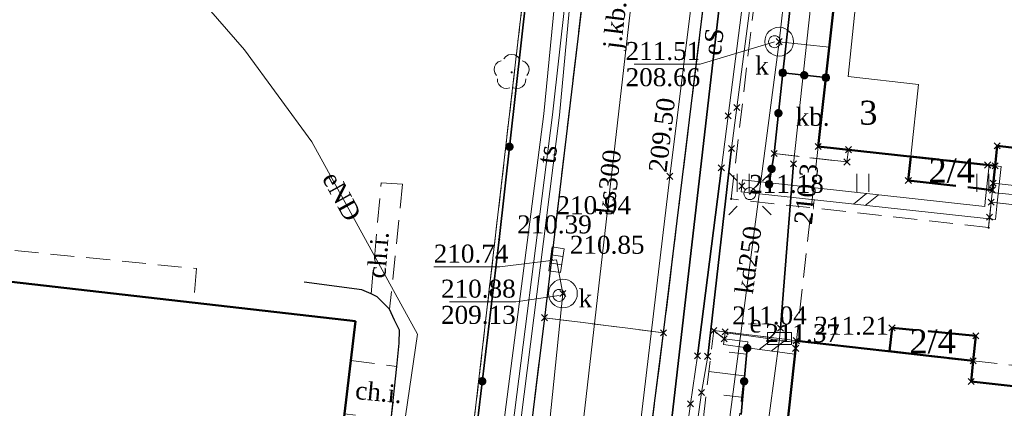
# Model space of a CAD drawing. Extents: x 7414218 to 7427513, y 5544630 to 5555035.
# Tile 32 of 46: x 7419568 to 7419610, y 5549615 to 5549631. Entities that reach past the tile are written whole.
import ezdxf
from ezdxf.enums import TextEntityAlignment as Align

# ---------------------------------------------------------------- set-up
doc = ezdxf.new("R2010")
doc.units = 0
for name, pattern in [('PRZER1-1', [1, 0.5, -0.5]), ('PRZER2-1', [1.5, 1, -0.5]), ('PRZER3-1', [2, 1.5, -0.5]), ('PRZER4-1', [2.5, 2, -0.5])]:
    doc.linetypes.add(name, pattern=pattern)
doc.layers.get('0').update_dxf_attribs({"linetype": 'CONTINUOUS'})
for name, color, linetype, lineweight in [('EGBA', 7, 'CONTINUOUS', 50), ('EGBA_O', 7, 'CONTINUOUS', 50), ('EGBN', 7, 'CONTINUOUS', 18), ('EGBN_O', 7, 'CONTINUOUS', 18), ('EGBP', 7, 'CONTINUOUS', 18), ('EGBS', 7, 'CONTINUOUS', 18), ('EGBU', 7, 'CONTINUOUS', 50), ('EGDE', 7, 'CONTINUOUS', 18), ('GUPPRZ_O', 7, 'CONTINUOUS', 18), ('OTDI', 7, 'CONTINUOUS', 18), ('OTDN', 7, 'CONTINUOUS', 18), ('OTKC', 7, 'CONTINUOUS', 18), ('OTKC_O', 7, 'CONTINUOUS', 18), ('OTKJ', 7, 'CONTINUOUS', 18), ('OTKJ_O', 7, 'CONTINUOUS', 18), ('OTKK', 7, 'CONTINUOUS', 25), ('OTKU', 7, 'CONTINUOUS', 18), ('OTKU_O', 7, 'CONTINUOUS', 18), ('OTOO', 7, 'CONTINUOUS', 35), ('OTRK', 7, 'CONTINUOUS', 18), ('OTRS', 7, 'CONTINUOUS', 13), ('OTRS_O', 7, 'CONTINUOUS', 13), ('OTZT', 7, 'CONTINUOUS', 18), ('SUEO', 7, 'CONTINUOUS', 18), ('SULO', 7, 'CONTINUOUS', 35), ('SUPK', 7, 'CONTINUOUS', 18), ('SUPW', 7, 'CONTINUOUS', 18), ('SUPW_O', 7, 'CONTINUOUS', 18)]:
    doc.layers.add(name, color=color, linetype=linetype, lineweight=lineweight)
for name, color, linetype, lineweight, true_color in [('EGUG', 7, 'CONTINUOUS', 18, 0x008000), ('GSPPRB', 7, 'CONTINUOUS', 18, 0x80ffff), ('OTZL', 7, 'CONTINUOUS', 18, 0x008000), ('SUCP', 7, 'CONTINUOUS', 18, 0xd200d2), ('SUEP', 1, 'CONTINUOUS', 18, 0xff0000), ('SUEP_O', 1, 'CONTINUOUS', 18, 0xff0000), ('SUES', 1, 'CONTINUOUS', 18, 0xff0000), ('SUES_O', 1, 'CONTINUOUS', 18, 0xff0000), ('SUKK', 7, 'CONTINUOUS', 18, 0x803300), ('SUKP', 7, 'CONTINUOUS', 18, 0x803300), ('SUKP_O', 7, 'CONTINUOUS', 18, 0x803300), ('SUTP', 7, 'CONTINUOUS', 18, 0xff9100), ('SUTP_O', 7, 'CONTINUOUS', 18, 0xff9100), ('SUWP', 5, 'CONTINUOUS', 18, 0x0000ff)]:
    doc.layers.add(name, color=color, linetype=linetype, lineweight=lineweight, true_color=true_color)
doc.styles.add('Times New Roman', font='times.ttf')

# ---------------------------------------------------------------- blocks, each defined once
blk = doc.blocks.new('GSPWPS1')
blk.add_hatch(color=0).paths.add_polyline_path([(-0.045, 0), (-0.043467, -0.011647), (-0.038971, -0.0225), (-0.03182, -0.03182), (-0.0225, -0.038971), (-0.011647, -0.043467), (0, -0.045), (0.011647, -0.043467), (0.0225, -0.038971), (0.03182, -0.03182), (0.038971, -0.0225), (0.043467, -0.011647), (0.045, 0), (0.043467, 0.011647), (0.038971, 0.0225), (0.03182, 0.03182), (0.0225, 0.038971), (0.011647, 0.043467), (0, 0.045), (-0.011647, 0.043467), (-0.0225, 0.038971), (-0.03182, 0.03182), (-0.038971, 0.0225), (-0.043467, 0.011647)])
blk = doc.blocks.new('GSPRDL1')
blk.add_hatch(color=0).paths.add_polyline_path([(0, -0.045), (0.013906, -0.042798), (0.02645, -0.036406), (0.036406, -0.02645), (0.042798, -0.013906), (0.045, 0), (0.042798, 0.013906), (0.036406, 0.02645), (0.02645, 0.036406), (0.013906, 0.042798), (0, 0.045), (-0.013906, 0.042798), (-0.02645, 0.036406), (-0.036406, 0.02645), (-0.042798, 0.013906), (-0.045, 0), (-0.042798, -0.013906), (-0.036406, -0.02645), (-0.02645, -0.036406), (-0.013906, -0.042798)])
at = {"color": 0}
for points in [[(-0.635969, -0.134326), (-0.70458, -0.024001), (-0.731429, 0.103115), (-0.713292, 0.231763), (-0.652348, 0.346501), (-0.55591, 0.433559), (-0.435555, 0.482485)], [(-0.324277, 0.563333), (-0.240553, 0.662679), (-0.127956, 0.727494), (0, 0.75), (0.127956, 0.727494), (0.240553, 0.662679), (0.324277, 0.563333)], [(0.435555, 0.482485), (0.55591, 0.433559), (0.652348, 0.346501), (0.713292, 0.231763), (0.731429, 0.103115), (0.70458, -0.024001), (0.635969, -0.134326)], [(-0.068773, -0.646351), (-0.194901, -0.677512), (-0.324092, -0.663766), (-0.440839, -0.606763), (-0.531129, -0.513345), (-0.584125, -0.394725), (-0.593465, -0.265141)], [(0.593465, -0.265141), (0.584125, -0.394725), (0.531129, -0.513345), (0.440839, -0.606763), (0.324092, -0.663766), (0.194901, -0.677512), (0.068773, -0.646351)]]:
    blk.add_lwpolyline(points, dxfattribs=at)
blk = doc.blocks.new('GSSUTR1')
at = {"color": 0}
for points in [[(-0.25666, 0.36165), (-0.25666, -0.38835)], [(0.24334, -0.38835), (0.24334, 0.36165)]]:
    blk.add_lwpolyline(points, dxfattribs=at)
blk = doc.blocks.new('GUPIWZ1_1')
at = {"color": 0}
blk.add_lwpolyline([(0, 0.25), (0.064705, 0.241481), (0.125, 0.216506), (0.176777, 0.176777), (0.216506, 0.125), (0.241481, 0.064705), (0.25, 0), (0.241481, -0.064705), (0.216506, -0.125), (0.176777, -0.176777), (0.125, -0.216506), (0.064705, -0.241481), (0, -0.25), (-0.064705, -0.241481), (-0.125, -0.216506), (-0.176777, -0.176777), (-0.216506, -0.125), (-0.241481, -0.064705), (-0.25, 0), (-0.241481, 0.064705), (-0.216506, 0.125), (-0.176777, 0.176777), (-0.125, 0.216506), (-0.064705, 0.241481)], close=True, dxfattribs=at)
blk = doc.blocks.new('GUPKKS1')
at = {"color": 0}
blk.add_lwpolyline([(0.5, -0.25), (-0.5, -0.25), (-0.5, 0.25), (0.5, 0.25)], close=True, dxfattribs=at)
for points in [[(-0.175, -0.25), (-0.175, 0.25)], [(0.175, -0.25), (0.175, 0.25)]]:
    blk.add_lwpolyline(points, dxfattribs=at)
blk = doc.blocks.new('GUPESE1')
at = {"color": 0}
blk.add_lwpolyline([(-0.5, -0.25), (-0.5, 0.25), (0.5, 0.25), (0.5, -0.25)], close=True, dxfattribs=at)
blk = doc.blocks.new('GUPELA2')
blk.add_hatch(color=0).paths.add_polyline_path([(-0.001087, 0.044987), (0.011881, 0.043403), (0.021281, 0.03965), (0.030065, 0.033482), (0.038133, 0.023893), (0.043117, 0.012881), (0.044986, 0.001113), (0.044323, -0.007777), (0.040557, -0.019497), (0.033417, -0.030138), (0.024849, -0.037517), (0.013788, -0.042836), (0.002013, -0.044955), (-0.00982, -0.043916), (-0.020466, -0.040077), (-0.029541, -0.033946), (-0.036867, -0.025804), (-0.04187, -0.01649), (-0.04461, -0.005909), (-0.044532, 0.006476), (-0.041285, 0.017903), (-0.034764, 0.028574), (-0.024479, 0.03776), (-0.013449, 0.042943)])
at = {"color": 0}
for points in [[(-0.883883, 0.883883), (-0.53033, 0.53033)], [(0.883883, 0.883883), (0.53033, 0.53033)], [(-0.883883, -0.883883), (-0.53033, -0.53033)], [(0.883883, -0.883883), (0.53033, -0.53033)]]:
    blk.add_lwpolyline(points, dxfattribs=at)
blk = doc.blocks.new('GUPELA1')
at = {"color": 0}
blk.add_lwpolyline([(0, 0.25), (0.064705, 0.241481), (0.125, 0.216506), (0.176777, 0.176777), (0.216506, 0.125), (0.241481, 0.064705), (0.25, 0), (0.241481, -0.064705), (0.216506, -0.125), (0.176777, -0.176777), (0.125, -0.216506), (0.064705, -0.241481), (0, -0.25), (-0.064705, -0.241481), (-0.125, -0.216506), (-0.176777, -0.176777), (-0.216506, -0.125), (-0.241481, -0.064705), (-0.25, 0), (-0.241481, 0.064705), (-0.216506, 0.125), (-0.176777, 0.176777), (-0.125, 0.216506), (-0.064705, 0.241481)], close=True, dxfattribs=at)
blk = doc.blocks.new('GSPPRB0')
at = {"color": 0, "lineweight": 18}
for points in [[(-0.12726, -0.12726), (0.12726, 0.12726)], [(-0.12726, 0.12726), (0.12726, -0.12726)]]:
    blk.add_lwpolyline(points, dxfattribs=at)
blk = doc.blocks.new('KOLO')
blk.add_hatch(color=0).paths.add_polyline_path([(-0.175, 0), (-0.169037, -0.045293), (-0.151554, -0.0875), (-0.123744, -0.123744), (-0.0875, -0.151554), (-0.045293, -0.169037), (0, -0.175), (0.045293, -0.169037), (0.0875, -0.151554), (0.123744, -0.123744), (0.151554, -0.0875), (0.169037, -0.045293), (0.175, 0), (0.169037, 0.045293), (0.151554, 0.0875), (0.123744, 0.123744), (0.0875, 0.151554), (0.045293, 0.169037), (0, 0.175), (-0.045293, 0.169037), (-0.0875, 0.151554), (-0.123744, 0.123744), (-0.151554, 0.0875), (-0.169037, 0.045293)])
blk = doc.blocks.new('GSLKOG1')
blk.add_hatch(color=0).paths.add_polyline_path([(-0.175, 0), (-0.169037, -0.045293), (-0.151554, -0.0875), (-0.123744, -0.123744), (-0.0875, -0.151554), (-0.045293, -0.169037), (0, -0.175), (0.045293, -0.169037), (0.0875, -0.151554), (0.123744, -0.123744), (0.151554, -0.0875), (0.169037, -0.045293), (0.175, 0), (0.169037, 0.045293), (0.151554, 0.0875), (0.123744, 0.123744), (0.0875, 0.151554), (0.045293, 0.169037), (0, 0.175), (-0.045293, 0.169037), (-0.0875, 0.151554), (-0.123744, 0.123744), (-0.151554, 0.0875), (-0.169037, 0.045293)])
blk = doc.blocks.new('ODTN_1')
at = {"color": 0}
for points in [[(-0.5, -0.25), (0, 0.25)], [(0, -0.25), (0.5, 0.25)]]:
    blk.add_lwpolyline(points, dxfattribs=at)
blk = doc.blocks.new('GSLDSO2')
at = {"color": 0}
blk.add_lwpolyline([(0, 0.25), (0, -0.25)], dxfattribs=at)

msp = doc.modelspace()

# ---------------------------------------------------------------- linework, layer by layer
at = {"layer": 'EGBA', "linetype": 'PRZER4-1', "lineweight": 50, "elevation": 10.18}
for points in [[(7419609.17, 5549624.73), (7419605.66, 5549625.12), (7419605.55, 5549624.12), (7419609.06, 5549623.72)], [(7419608.37, 5549617.63), (7419604.87, 5549617.97), (7419604.76, 5549616.99), (7419608.26, 5549616.59)]]:
    msp.add_lwpolyline(points, close=True, dxfattribs=at)
at = {"layer": 'EGBN', "linetype": 'Continuous', "lineweight": 18, "elevation": 10.18}
for points in [[(7419621.84, 5549642.32), (7419622, 5549645.81), (7419612.74, 5549644.1), (7419612.49, 5549642.37), (7419611.13, 5549642.57), (7419611.28, 5549643.23), (7419603.6, 5549641.77), (7419602.95, 5549635.96), (7419603.8, 5549635.89), (7419603.04, 5549628.46), (7419605.98, 5549628.12), (7419605.66, 5549625.12), (7419609.17, 5549624.73), (7419609.26, 5549625.56), (7419612.01, 5549625.25), (7419611.92, 5549624.41), (7419616.92, 5549623.86), (7419617.27, 5549626.86), (7419619.56, 5549626.66), (7419619.98, 5549630.48), (7419621.26, 5549630.37), (7419622.24, 5549639.23), (7419623.2, 5549641.81)], [(7419603.04, 5549628.46), (7419603.8, 5549635.89), (7419602.95, 5549635.96), (7419601.79, 5549625.54), (7419605.66, 5549625.12), (7419605.98, 5549628.12)], [(7419617.75, 5549609.59), (7419618.14, 5549613.52), (7419615.77, 5549613.73), (7419615.99, 5549615.71), (7419611.02, 5549616.27), (7419610.93, 5549615.42), (7419608.17, 5549615.73), (7419608.26, 5549616.59), (7419600.88, 5549617.43), (7419599.09, 5549601.08), (7419600.69, 5549600.96), (7419600.28, 5549596.87), (7419609.12, 5549595.88), (7419609.33, 5549597.67), (7419615.29, 5549597.02), (7419615.8, 5549600.89), (7419617.98, 5549600.68), (7419618.94, 5549609.44)]]:
    msp.add_lwpolyline(points, close=True, dxfattribs=at)
at = {"layer": 'EGBP', "linetype": 'PRZER2-1', "lineweight": 18, "elevation": 10.18}
msp.add_lwpolyline([(7419603.6, 5549641.77), (7419601.79, 5549625.54), (7419600.88, 5549617.43), (7419598.6, 5549596.58), (7419601.46, 5549596.27), (7419608.65, 5549595.5), (7419617.3, 5549594.52), (7419626.22, 5549593.58), (7419625.92, 5549591.03), (7419632.3, 5549590.33), (7419632.6, 5549592.87), (7419641.5, 5549591.81), (7419650.17, 5549590.84), (7419657.35, 5549590.05), (7419660.2, 5549589.75), (7419662.5, 5549610.57), (7419663.51, 5549621.12), (7419664.85, 5549620.97), (7419667.5, 5549620.85), (7419669.24, 5549636.48)], dxfattribs=at)
at = {"layer": 'EGBS', "linetype": 'Continuous', "lineweight": 18, "elevation": 10.18}
msp.add_lwpolyline([(7419609.01, 5549623.21), (7419611.73, 5549622.9), (7419611.84, 5549623.45), (7419611.83, 5549623.7), (7419609.09, 5549624.01), (7419609.06, 5549623.72)], close=True, dxfattribs=at)
msp.add_lwpolyline([(7419611.818, 5549623.339), (7419609.049, 5549623.61)], dxfattribs=at)
at = {"layer": 'EGBU', "linetype": 'Continuous', "lineweight": 50, "elevation": 10.18}
for points in [[(7419621.84, 5549642.32), (7419622, 5549645.81), (7419612.74, 5549644.1), (7419612.49, 5549642.37), (7419611.13, 5549642.57), (7419611.28, 5549643.23), (7419603.6, 5549641.77), (7419601.79, 5549625.54), (7419609.17, 5549624.73), (7419609.26, 5549625.56), (7419612.01, 5549625.25), (7419611.92, 5549624.41), (7419620.49, 5549623.46), (7419622.24, 5549639.23), (7419623.2, 5549641.81)], [(7419582.49, 5549618.24), (7419496.22, 5549628.11), (7419494.07, 5549609.98), (7419580.32, 5549599.97)], [(7419611.02, 5549616.27), (7419610.93, 5549615.42), (7419608.17, 5549615.73), (7419608.26, 5549616.59), (7419600.88, 5549617.43), (7419598.6, 5549596.58), (7419601.46, 5549596.27), (7419608.65, 5549595.5), (7419617.3, 5549594.52), (7419619.58, 5549615.31)]]:
    msp.add_lwpolyline(points, close=True, dxfattribs=at)
at = {"layer": 'EGDE', "linetype": 'Continuous', "lineweight": 18, "elevation": 10.22}
for points in [[(7419641.13, 5549581.31), (7419654.91, 5549579.28), (7419664, 5549577.94), (7419668.79, 5549615.18), (7419676.55, 5549613.55), (7419684.7, 5549663.65), (7419665.24, 5549660.9), (7419649.84, 5549657.3), (7419640.65, 5549655.17), (7419630.2, 5549653.58), (7419619.85, 5549651.97), (7419609.52, 5549650.05), (7419603.9, 5549648.9), (7419591.23, 5549646.31), (7419590.93, 5549644.33), (7419584.48, 5549588.54), (7419641.23, 5549582.15)], [(7419584.48, 5549588.54), (7419590.93, 5549644.33), (7419562.5, 5549640.55), (7419548.95, 5549525.8), (7419576.9, 5549524.47), (7419583.97, 5549584.15)]]:
    msp.add_lwpolyline(points, close=True, dxfattribs=at)
at = {"layer": 'EGUG', "linetype": 'PRZER1-1', "lineweight": 18, "elevation": 10.08}
for points in [[(7419676.55, 5549613.55), (7419684.7, 5549663.65), (7419665.24, 5549660.9), (7419649.84, 5549657.3), (7419640.65, 5549655.17), (7419630.2, 5549653.58), (7419619.85, 5549651.97), (7419609.52, 5549650.05), (7419603.9, 5549648.9), (7419591.23, 5549646.31), (7419590.93, 5549644.33), (7419584.48, 5549588.54), (7419641.23, 5549582.15), (7419641.13, 5549581.31), (7419654.91, 5549579.28), (7419664, 5549577.94), (7419668.79, 5549615.18)], [(7419576.9, 5549524.47), (7419583.97, 5549584.15), (7419584.48, 5549588.54), (7419590.93, 5549644.33), (7419562.5, 5549640.55), (7419548.95, 5549525.8)]]:
    msp.add_lwpolyline(points, close=True, dxfattribs=at)
at = {"layer": 'GUPPRZ_O', "linetype": 'Continuous', "lineweight": 13, "elevation": 10.8, "flags": 128}
for points in [[(7419599.97, 5549629.91), (7419596.87, 5549628.975), (7419594.11, 5549628.975)], [(7419590.87, 5549620.81), (7419588.51, 5549620.518), (7419585.75, 5549620.518)], [(7419590.98, 5549619.32), (7419589.17, 5549619.055), (7419586.41, 5549619.055)]]:
    msp.add_lwpolyline(points, dxfattribs=at)
at = {"layer": 'OTDI', "linetype": 'Continuous', "lineweight": 18, "elevation": 10.18}
msp.add_lwpolyline([(7419609.26, 5549625.56), (7419609.17, 5549624.73), (7419609.09, 5549624.01), (7419611.83, 5549623.7), (7419611.92, 5549624.41), (7419612.01, 5549625.25)], close=True, dxfattribs=at)
at = {"layer": 'OTDN', "linetype": 'Continuous', "lineweight": 18, "elevation": 10.18}
for points in [[(7419609.419, 5549624.704), (7419609.259, 5549623.183), (7419609.181, 5549622.484), (7419598.579, 5549623.641)], [(7419608.921, 5549624.756), (7419608.761, 5549623.237), (7419608.739, 5549623.036), (7419598.634, 5549624.138)], [(7419597.905, 5549617.76), (7419598.893, 5549617.628), (7419600.885, 5549617.36)], [(7419597.838, 5549617.265), (7419598.827, 5549617.132), (7419600.818, 5549616.865)]]:
    msp.add_lwpolyline(points, dxfattribs=at)
at = {"layer": 'OTKC', "linetype": 'PRZER2-1', "lineweight": 18, "elevation": 10.18}
msp.add_lwpolyline([(7419598.28, 5549641.94), (7419595.34, 5549617.76), (7419593.79, 5549605.65), (7419592.73, 5549596.58), (7419592.39, 5549593.53, 0.32228), (7419595.55, 5549587.79), (7419598.91, 5549586.85), (7419599.23, 5549588.81), (7419596.55, 5549589.57), (7419594.88, 5549591.09), (7419594.46, 5549593.25), (7419597.44, 5549617.86), (7419597.91, 5549617.8), (7419600.88, 5549617.43), (7419604.76, 5549616.99), (7419604.87, 5549617.97), (7419608.37, 5549617.63), (7419608.26, 5549616.59), (7419611.02, 5549616.27)], format="xyb", dxfattribs=at)
for points in [[(7419653.04, 5549617.23), (7419637.57, 5549618.93), (7419637.65, 5549619.41), (7419628.99, 5549620.28), (7419634.09, 5549620.46), (7419637.67, 5549620.12), (7419637.93, 5549621.91), (7419635.82, 5549621.91), (7419627.21, 5549622.83), (7419626.98, 5549620.58), (7419626.91, 5549620.14), (7419611.64, 5549621.83), (7419611.67, 5549622.28), (7419611.73, 5549622.9), (7419609.01, 5549623.21), (7419608.94, 5549622.59), (7419608.9, 5549622.15), (7419598.16, 5549623.35), (7419600.25, 5549641.13)], [(7419563.79, 5549621.64), (7419575.86, 5549620.44), (7419575.74, 5549619.01), (7419496.22, 5549628.11)]]:
    msp.add_lwpolyline(points, dxfattribs=at)
for points in [[(7419583.39, 5549619.26), (7419583.14, 5549619.38), (7419583.56, 5549624.02), (7419584.45, 5549623.96), (7419583.91, 5549618.74)], [(7419584.21, 5549616.36), (7419583.98, 5549614.16), (7419582.03, 5549614.38), (7419582.29, 5549616.6)]]:
    msp.add_lwpolyline(points, close=True, dxfattribs=at)
at = {"layer": 'OTKJ', "linetype": 'PRZER3-1', "lineweight": 18, "elevation": 10.18}
msp.add_lwpolyline([(7419596.07, 5549650.85), (7419596.72, 5549649.9), (7419596.94, 5549649.46), (7419597.57, 5549647.87), (7419597.82, 5549647.26), (7419598.23, 5549645.09), (7419598.28, 5549641.94), (7419595.34, 5549617.76), (7419590.37, 5549618.39), (7419593.26, 5549642.62), (7419593.25, 5549644.6), (7419592.84, 5549646.32), (7419592.56, 5549647.06), (7419591.66, 5549647.37), (7419588.43, 5549648.63, 0.195511), (7419596.08, 5549654.68)], format="xyb", close=True, dxfattribs=at)
msp.add_lwpolyline([(7419595.34, 5549617.76), (7419593.79, 5549605.65), (7419592.73, 5549596.58), (7419587.76, 5549597.15), (7419590.37, 5549618.39)], close=True, dxfattribs=at)
at = {"layer": 'OTKK', "linetype": 'Continuous', "lineweight": 25, "elevation": 10.18}
msp.add_lwpolyline([(7419625.92, 5549591.03), (7419625.67, 5549588.63, -0.401216), (7419620.9, 5549584.45), (7419604.04, 5549586.24), (7419600.47, 5549586.59), (7419598.91, 5549586.85), (7419595.55, 5549587.79, -0.32228), (7419592.39, 5549593.53), (7419592.73, 5549596.58), (7419593.79, 5549605.65), (7419595.34, 5549617.76), (7419598.28, 5549641.94), (7419598.23, 5549645.09), (7419597.82, 5549647.26), (7419597.57, 5549647.87), (7419596.94, 5549649.46), (7419596.72, 5549649.9), (7419596.07, 5549650.85), (7419596.08, 5549654.68)], format="xyb", dxfattribs=at)
for points in [[(7419588.43, 5549648.63), (7419591.66, 5549647.37), (7419592.56, 5549647.06), (7419592.84, 5549646.32), (7419593.25, 5549644.6), (7419593.26, 5549642.62), (7419590.37, 5549618.39), (7419587.76, 5549597.15), (7419585.23, 5549576.35), (7419583.87, 5549565.17), (7419581.63, 5549546.51)], [(7419582.45, 5549598.9), (7419583.98, 5549614.16), (7419584.21, 5549616.36), (7419584.31, 5549617.33), (7419584.32, 5549617.87), (7419584.11, 5549618.29), (7419583.91, 5549618.74), (7419583.39, 5549619.26), (7419583.14, 5549619.38), (7419582.75, 5549619.56), (7419580.35, 5549619.87)]]:
    msp.add_lwpolyline(points, dxfattribs=at)
at = {"layer": 'OTKU', "linetype": 'PRZER3-1', "lineweight": 18, "elevation": 10.18}
msp.add_lwpolyline([(7419603.05, 5549625.403), (7419602.99, 5549624.89), (7419599.95, 5549625.24), (7419600.31, 5549628.61), (7419602.11, 5549628.41), (7419601.79, 5549625.54)], close=True, dxfattribs=at)
at = {"layer": 'OTOO', "linetype": 'Continuous', "lineweight": 35, "elevation": 10.18}
for points in [[(7419565.52, 5549525.05), (7419577.26, 5549524.31), (7419579.86, 5549547.34), (7419581.94, 5549565.5), (7419583.97, 5549583.38), (7419586.18, 5549602.37), (7419588.48, 5549621.66), (7419591.01, 5549644.3)], [(7419601.17, 5549636.16), (7419600.31, 5549628.61)], [(7419599.74, 5549623.96), (7419599.95, 5549625.24), (7419600.31, 5549628.61)], [(7419600.31, 5549628.61), (7419602.11, 5549628.41)], [(7419598.57, 5549614.35), (7419598.83, 5549617.12)]]:
    msp.add_lwpolyline(points, dxfattribs=at)
at = {"layer": 'OTRK', "linetype": 'PRZER2-1', "lineweight": 18, "elevation": 10.06}
msp.add_lwpolyline([(7419625.13, 5549591.16), (7419625.92, 5549591.03), (7419625.67, 5549588.63), (7419624.12, 5549585.58), (7419620.64, 5549585.9), (7419599.23, 5549588.81), (7419596.55, 5549589.57), (7419594.88, 5549591.09), (7419594.46, 5549593.25), (7419597.44, 5549617.86), (7419597.871, 5549617.513), (7419598.86, 5549617.38), (7419596.17, 5549593.78), (7419597.3, 5549591.59), (7419600.24, 5549590.45), (7419621.58, 5549587.51), (7419623.27, 5549588.4)], close=True, dxfattribs=at)
at = {"layer": 'OTRK', "linetype": 'Continuous', "lineweight": 18, "elevation": 10.06}
for points in [[(7419598.802, 5549616.869), (7419598.071, 5549616.952)], [(7419597.232, 5549616.139), (7419598.699, 5549615.971)], [(7419598.597, 5549615.073), (7419597.86, 5549615.158)]]:
    msp.add_lwpolyline(points, dxfattribs=at)
at = {"layer": 'OTZT', "linetype": 'PRZER2-1', "lineweight": 18, "elevation": 10.1}
msp.add_lwpolyline([(7419600.25, 5549641.13), (7419601.68, 5549641.4), (7419603.6, 5549641.77), (7419603.24, 5549638.56), (7419602.95, 5549635.96), (7419602.11, 5549628.41), (7419600.31, 5549628.61), (7419599.95, 5549625.24), (7419602.99, 5549624.89), (7419603.05, 5549625.403), (7419608.862, 5549624.763), (7419609.17, 5549624.73), (7419609.01, 5549623.21), (7419608.96, 5549622.76), (7419608.9, 5549622.15), (7419598.16, 5549623.35)], close=True, dxfattribs=at)
msp.add_lwpolyline([(7419620.64, 5549585.9), (7419599.23, 5549588.81), (7419596.55, 5549589.57), (7419594.88, 5549591.09), (7419594.46, 5549593.25), (7419597.44, 5549617.86), (7419600.88, 5549617.43), (7419600.521, 5549614.15), (7419599.739, 5549606.993), (7419599.09, 5549601.08), (7419598.752, 5549597.966), (7419598.25, 5549598.02), (7419597.81, 5549593.99), (7419601.15, 5549593.64), (7419601.46, 5549596.27), (7419604.976, 5549595.893), (7419608.65, 5549595.5), (7419608.31, 5549592.84), (7419610.94, 5549592.56)], dxfattribs=at)
at = {"layer": 'SUCP', "linetype": 'Continuous', "lineweight": 18, "elevation": 10.14}
for points in [[(7419591.54, 5549575.45), (7419592.36, 5549575.37), (7419594.66, 5549575.14), (7419596.26, 5549587.13), (7419596.62, 5549590.42), (7419593.53, 5549590.8), (7419594.82, 5549602.97), (7419596.46, 5549614.8), (7419596.75, 5549616.8), (7419597.75, 5549624.65), (7419598.03, 5549626.82), (7419599.57, 5549638.73), (7419599.85, 5549640.5), (7419600.02, 5549641.29)], [(7419591.77, 5549574.99), (7419592.46, 5549574.91), (7419595.03, 5549574.64), (7419596.74, 5549586.66), (7419597.26, 5549590.86), (7419594, 5549591.28), (7419595.28, 5549603.36), (7419596.92, 5549615.27), (7419597.18, 5549616.78), (7419598.17, 5549625.45), (7419598.4, 5549627.16), (7419599.97, 5549639.2), (7419600.2, 5549640.36), (7419600.37, 5549641.19)]]:
    msp.add_lwpolyline(points, dxfattribs=at)
at = {"layer": 'SUEP', "linetype": 'Continuous', "lineweight": 18, "elevation": 10.14}
for points in [[(7419597.35, 5549670.73), (7419598.96, 5549657.74), (7419599.612, 5549648.266), (7419595.385, 5549611.526), (7419594.311, 5549602.955), (7419593.506, 5549595.641), (7419593.228, 5549592.295), (7419595.946, 5549591.469), (7419597.378, 5549591.147), (7419597.438, 5549589.735), (7419596.35, 5549579.512), (7419595.16, 5549564.81), (7419594.94, 5549562.72), (7419597.75, 5549562), (7419597.72, 5549561.45)], [(7419581.79, 5549579.17), (7419581.74, 5549579.58), (7419580.94, 5549580.91), (7419578.19, 5549587.64), (7419582.5, 5549600.12), (7419585.08, 5549617.71), (7419580.66, 5549625.73), (7419577.85, 5549629.57), (7419572.8, 5549635.4), (7419565.07, 5549638.29), (7419559.66, 5549639.34), (7419558.78, 5549639.26), (7419558.69, 5549639.52), (7419558.58, 5549639.25), (7419556.27, 5549639), (7419509.73, 5549632.34), (7419509.6, 5549632.62), (7419509.52, 5549632.3), (7419497.38, 5549630.51)], [(7419591.77, 5549565.02), (7419592.53, 5549566.25), (7419599.62, 5549572.38), (7419600.31, 5549575.11), (7419598.81, 5549578.08), (7419595.41, 5549580.44), (7419588.45, 5549584.45), (7419586.5, 5549585.75), (7419586.12, 5549587.44), (7419586.38, 5549593.39), (7419586.83, 5549596.8), (7419588.33, 5549611.33), (7419590.34, 5549626.9), (7419591.38, 5549637.61)], [(7419591.77, 5549565.02), (7419593.31, 5549565.25), (7419600.01, 5549571.7), (7419600.74, 5549575.09), (7419599.38, 5549578.42), (7419595.61, 5549581.22), (7419588.84, 5549585.09), (7419587.22, 5549586.12), (7419586.89, 5549587.47), (7419587.16, 5549593.51), (7419587.53, 5549596.81), (7419588.98, 5549610.91), (7419591, 5549626.85), (7419591.98, 5549637.48)], [(7419602.038, 5549636.595), (7419600.764, 5549624.811), (7419600.219, 5549617.951), (7419600.18, 5549617.52), (7419598.921, 5549608.178), (7419599.019, 5549607.197), (7419598.734, 5549606.207), (7419597.714, 5549596.662), (7419598.162, 5549594.978), (7419597.731, 5549589.675), (7419596.63, 5549579.455), (7419595.548, 5549564.863), (7419595.35, 5549562.89), (7419598.06, 5549562.22), (7419598.04, 5549561.41)]]:
    msp.add_lwpolyline(points, dxfattribs=at)
at = {"layer": 'SUKP', "linetype": 'Continuous', "lineweight": 18, "elevation": 10.14}
for points in [[(7419595.14, 5549641.61), (7419591.12, 5549606.48), (7419589.55, 5549593.48)], [(7419600.16, 5549629.91), (7419600.42, 5549632.25)], [(7419597.19, 5549607.25), (7419600.16, 5549629.91)], [(7419600.16, 5549629.91), (7419602.25, 5549629.68)], [(7419591.14, 5549619.4), (7419590.87, 5549620.81)], [(7419588.8, 5549596.56), (7419591.14, 5549619.4)]]:
    msp.add_lwpolyline(points, dxfattribs=at)
at = {"layer": 'SULO', "linetype": 'Continuous', "lineweight": 35, "elevation": 10.12}
for points in [[(7419595.946, 5549591.469), (7419593.228, 5549592.295), (7419593.506, 5549595.641), (7419594.311, 5549602.955), (7419595.385, 5549611.526), (7419599.612, 5549648.266)], [(7419598.17, 5549625.45), (7419597.18, 5549616.78)], [(7419597.75, 5549624.65), (7419596.75, 5549616.8)], [(7419600.764, 5549624.811), (7419600.219, 5549617.951)]]:
    msp.add_lwpolyline(points, dxfattribs=at)
at = {"layer": 'SUPK', "linetype": 'Continuous', "lineweight": 18, "elevation": 10.14}
for points in [[(7419600.16, 5549629.31, -1), (7419600.16, 5549630.51, -1)], [(7419591.14, 5549618.8, -1), (7419591.14, 5549620, -1)]]:
    msp.add_lwpolyline(points, format="xyb", close=True, dxfattribs=at)
at = {"layer": 'SUTP', "linetype": 'Continuous', "lineweight": 18, "elevation": 10.14}
msp.add_lwpolyline([(7419592.05, 5549638.95), (7419590.7, 5549626.86), (7419588.77, 5549611.69), (7419587.23, 5549597.13), (7419586.7, 5549592.96), (7419586.37, 5549587.83), (7419586.93, 5549585.99), (7419589.09, 5549584.51), (7419595.52, 5549580.73), (7419599.16, 5549578.09), (7419600.51, 5549575.14), (7419599.84, 5549572.01), (7419592.98, 5549565.91), (7419591.77, 5549565.02)], dxfattribs=at)
at = {"layer": 'SUWP', "linetype": 'Continuous', "lineweight": 18, "elevation": 10.14}
msp.add_lwpolyline([(7419597.28, 5549637.81), (7419595.6, 5549624.29), (7419590.52, 5549581.59), (7419584.33, 5549576.71), (7419583.88, 5549572.68)], dxfattribs=at)

# ---------------------------------------------------------------- block references
at = {"layer": 'GSPPRB', "linetype": 'Continuous', "lineweight": 18}
for p in [(7419600.16, 5549629.91, 10.28), (7419600.31, 5549628.61, 10.28), (7419602.11, 5549628.41, 10.28), (7419598.4, 5549627.16, 10.28), (7419598.03, 5549626.82, 10.28), (7419598.17, 5549625.45, 10.28), (7419599.95, 5549625.24, 10.28), (7419601.79, 5549625.54, 10.28), (7419603.05, 5549625.403, 10.28), (7419609.26, 5549625.56, 10.28), (7419600.764, 5549624.811, 10.28), (7419602.99, 5549624.89, 10.28), (7419597.75, 5549624.65, 10.28), (7419608.862, 5549624.763, 10.28), (7419609.17, 5549624.73, 10.28), (7419609.17, 5549624.73, 10.28), (7419595.6, 5549624.29, 10.28), (7419599.74, 5549623.96, 10.28), (7419605.55, 5549624.12, 10.28), (7419609.09, 5549624.01, 10.28), (7419598.607, 5549623.889, 10.28), (7419609.06, 5549623.72, 10.28), (7419609.01, 5549623.21, 10.28), (7419609.01, 5549623.21, 10.28), (7419608.94, 5549622.59, 10.28), (7419591.14, 5549619.4, 10.28), (7419590.37, 5549618.39, 10.28), (7419597.44, 5549617.86, 10.28), (7419597.91, 5549617.8, 10.28), (7419600.219, 5549617.951, 10.28), (7419604.87, 5549617.97, 10.28), (7419604.87, 5549617.97, 10.28), (7419595.34, 5549617.76, 10.28), (7419597.871, 5549617.513, 10.28), (7419600.88, 5549617.43, 10.28), (7419600.88, 5549617.43, 10.28), (7419608.37, 5549617.63, 10.28), (7419608.37, 5549617.63, 10.28), (7419600.851, 5549617.113, 10.28), (7419596.75, 5549616.8, 10.28), (7419597.18, 5549616.78, 10.28), (7419608.26, 5549616.59, 10.28), (7419608.26, 5549616.59, 10.28), (7419608.17, 5549615.73, 10.28), (7419596.92, 5549615.27, 10.28), (7419596.46, 5549614.8, 10.28)]:
    msp.add_blockref('GSPPRB0', p, dxfattribs=at)
at = {"layer": 'OTDN', "linetype": 'Continuous', "lineweight": 18}
for name, p, rotation in [('GSLDSO2', (7419609.17, 5549624.73, 10.18), 263.9909940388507), ('GSLDSO2', (7419598.607, 5549623.889, 10.18), 173.7762635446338), ('ODTN_1', (7419603.783, 5549623.325, 10.18), 173.7762635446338), ('ODTN_1', (7419603.783, 5549623.325, 10.18), 173.7762635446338), ('GSLDSO2', (7419597.871, 5549617.513, 10.18), 352.3616650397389), ('ODTN_1', (7419599.856, 5549617.246, 10.18), 352.3516715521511), ('ODTN_1', (7419599.856, 5549617.246, 10.18), 352.3516715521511), ('GSLDSO2', (7419600.851, 5549617.113, 10.18), 352.3516715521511)]:
    msp.add_blockref(name, p, dxfattribs=dict(at, rotation=rotation))
at = {"layer": 'OTOO', "linetype": 'Continuous', "lineweight": 35}
for name, p, rotation in [('GSLKOG1', (7419600.31, 5549628.61, 10.18), 263.5016020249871), ('GSLKOG1', (7419600.31, 5549628.61, 10.18), 353.6598082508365), ('GSLKOG1', (7419600.31, 5549628.61, 10.18), 83.90250643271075), ('KOLO', (7419601.21, 5549628.51, 10.18), 353.6598082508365), ('KOLO', (7419601.21, 5549628.51, 10.18), 353.6598082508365), ('GSLKOG1', (7419602.11, 5549628.41, 10.18), 353.6598082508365), ('KOLO', (7419600.13, 5549626.925, 10.18), 83.90250643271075), ('KOLO', (7419600.13, 5549626.925, 10.18), 83.90250643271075), ('KOLO', (7419588.912, 5549625.526, 10.18), 83.6237015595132), ('KOLO', (7419588.912, 5549625.526, 10.18), 83.6237015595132), ('KOLO', (7419599.845, 5549624.6, 10.18), 80.68291393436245), ('KOLO', (7419599.845, 5549624.6, 10.18), 80.68291393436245), ('GSLKOG1', (7419599.74, 5549623.96, 10.18), 80.68291393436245), ('GSLKOG1', (7419598.83, 5549617.12, 10.18), 84.63776747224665), ('KOLO', (7419587.774, 5549615.739, 10.18), 83.20056591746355), ('KOLO', (7419587.774, 5549615.739, 10.18), 83.20056591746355), ('KOLO', (7419598.7, 5549615.735, 10.18), 84.63776747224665), ('KOLO', (7419598.7, 5549615.735, 10.18), 84.63776747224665)]:
    msp.add_blockref(name, p, dxfattribs=dict(at, rotation=rotation))
at = {"layer": 'OTRS', "linetype": 'Continuous', "lineweight": 13}
for p in [(7419598.16, 5549623.35, 10.08), (7419590.12, 5549622.46, 10.08), (7419608.9, 5549622.15, 10.08), (7419588.48, 5549621.66, 10.08), (7419590.68, 5549620.81, 10.08), (7419597.45, 5549617.86, 10.08), (7419598.83, 5549617.12, 10.08), (7419600.88, 5549617.43, 10.08)]:
    msp.add_blockref('GSPWPS1', p, dxfattribs=at)
at = {"layer": 'OTZL', "linetype": 'Continuous', "lineweight": 18}
msp.add_blockref('GSPRDL1', (7419589, 5549628.63, 10.12), dxfattribs=at)
at = {"layer": 'OTZT', "linetype": 'Continuous', "lineweight": 18}
for p in [(7419598.665, 5549624.035, 10.1), (7419603.665, 5549624.035, 10.1), (7419608.665, 5549624.035, 10.1)]:
    msp.add_blockref('GSSUTR1', p, dxfattribs=at)
at = {"layer": 'SUEO', "linetype": 'Continuous', "lineweight": 18}
for name, p in [('GUPELA2', (7419598.94, 5549623.57, 10.15)), ('GUPELA1', (7419598.94, 5549623.57, 10.16))]:
    msp.add_blockref(name, p, dxfattribs=at)
at = {"layer": 'SUES', "linetype": 'Continuous', "lineweight": 18}
msp.add_blockref('GUPESE1', (7419600.18, 5549617.52, 10.16), dxfattribs=at)
at = {"layer": 'SUKK', "linetype": 'Continuous', "lineweight": 18, "rotation": 81.49198783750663}
msp.add_blockref('GUPKKS1', (7419590.87, 5549620.81, 10.16), dxfattribs=at)
at = {"layer": 'SUPW', "linetype": 'Continuous', "lineweight": 18}
for p in [(7419599.97, 5549629.91, 10.18), (7419590.98, 5549619.32, 10.18)]:
    msp.add_blockref('GUPIWZ1_1', p, dxfattribs=at)

# ---------------------------------------------------------------- texts
at = {"layer": 'EGBA_O', "linetype": 'Continuous', "lineweight": 0, "style": 'Times New Roman'}
for p in [(7419607.36, 5549624.033, 10.8), (7419606.565, 5549616.905, 10.8)]:
    msp.add_text('2/4', height=1, dxfattribs=at).set_placement(p, align=Align.CENTER)
at = {"layer": 'EGBN_O', "linetype": 'Continuous', "lineweight": 0, "style": 'Times New Roman'}
msp.add_text('3', height=1, dxfattribs=at).set_placement((7419603.885, 5549626.448, 10.8), align=Align.CENTER)
at = {"layer": 'GUPPRZ_O', "linetype": 'Continuous', "lineweight": 0, "style": 'Times New Roman'}
for s, rotation, p in [('211.51', 360, (7419596.87, 5549629.148, 10.8)), ('208.66', 360, (7419596.87, 5549628.053, 10.8)), ('210.3', 83.9, (7419601.798, 5549624.779, 10.8)), ('210.88', 360, (7419589.17, 5549619.228, 10.8)), ('209.13', 360, (7419589.17, 5549618.133, 10.8))]:
    msp.add_text(s, height=0.75, rotation=rotation, dxfattribs=at).set_placement(p, align=Align.RIGHT)
for s, rotation, p in [('209.50', 83.349, (7419595.458, 5549624.426, 10.8)), ('210.74', 360, (7419585.75, 5549620.69, 10.8))]:
    msp.add_text(s, height=0.75, rotation=rotation, dxfattribs=at).set_placement(p)
at = {"layer": 'OTKC_O', "linetype": 'Continuous', "lineweight": 0, "style": 'Times New Roman'}
for rotation, p in [(85.622, (7419583.73, 5549620.01, 10.8)), (354.632, (7419582.45, 5549615, 10.8))]:
    msp.add_text('ch.i.', height=0.75, rotation=rotation, dxfattribs=at).set_placement(p)
at = {"layer": 'OTKJ_O', "linetype": 'Continuous', "lineweight": 0, "style": 'Times New Roman'}
msp.add_text('j.kb.', height=0.75, rotation=82.917, dxfattribs=at).set_placement((7419593.55, 5549629.57, 10.8))
at = {"layer": 'OTKU_O', "linetype": 'Continuous', "lineweight": 0, "style": 'Times New Roman'}
msp.add_text('kb.', height=0.75, rotation=360, dxfattribs=at).set_placement((7419600.85, 5549626.4, 10.8))
at = {"layer": 'OTRS_O', "linetype": 'Continuous', "lineweight": 0, "style": 'Times New Roman'}
for s, p in [('211.18', (7419598.91, 5549623.6, 10.8)), ('210.94', (7419590.87, 5549622.71, 10.8)), ('210.39', (7419589.23, 5549621.91, 10.8)), ('210.85', (7419591.43, 5549621.06, 10.8)), ('211.04', (7419598.2, 5549618.11, 10.8)), ('211.21', (7419601.63, 5549617.68, 10.8)), ('211.37', (7419599.58, 5549617.37, 10.8))]:
    msp.add_text(s, height=0.75, dxfattribs=at).set_placement(p)
at = {"layer": 'SUEP_O', "linetype": 'Continuous', "lineweight": 0, "style": 'Times New Roman'}
msp.add_text('eS', height=0.75, rotation=83.437, dxfattribs=at).set_placement((7419597.788, 5549629.867, 10.8), align=Align.CENTER)
msp.add_text('eND', height=0.75, rotation=298.867, dxfattribs=at).set_placement((7419581.07, 5549624.21, 10.8))
at = {"layer": 'SUES_O', "linetype": 'Continuous', "lineweight": 0, "style": 'Times New Roman'}
msp.add_text('e', height=0.75, rotation=360, dxfattribs=at).set_placement((7419599.43, 5549617.77, 10.8), align=Align.RIGHT)
at = {"layer": 'SUKP_O', "linetype": 'Continuous', "lineweight": 0, "style": 'Times New Roman'}
for s, rotation, p in [('ks300', 83.4719, (7419593.418, 5549624.012, 10.8)), ('kd250', 82.533, (7419599.247, 5549620.752, 10.8))]:
    msp.add_text(s, height=0.75, rotation=rotation, dxfattribs=at).set_placement(p, align=Align.CENTER)
at = {"layer": 'SUPW_O', "linetype": 'Continuous', "lineweight": 0, "style": 'Times New Roman'}
for p in [(7419599.73, 5549628.54, 10.8), (7419592.36, 5549618.82, 10.8)]:
    msp.add_text('k', height=0.75, rotation=360, dxfattribs=at).set_placement(p, align=Align.RIGHT)
at = {"layer": 'SUTP_O', "linetype": 'Continuous', "lineweight": 0, "style": 'Times New Roman'}
msp.add_text('ts', height=0.75, rotation=82.749, dxfattribs=at).set_placement((7419590.81, 5549624.79, 10.8))

doc.saveas('drawing.dxf')
